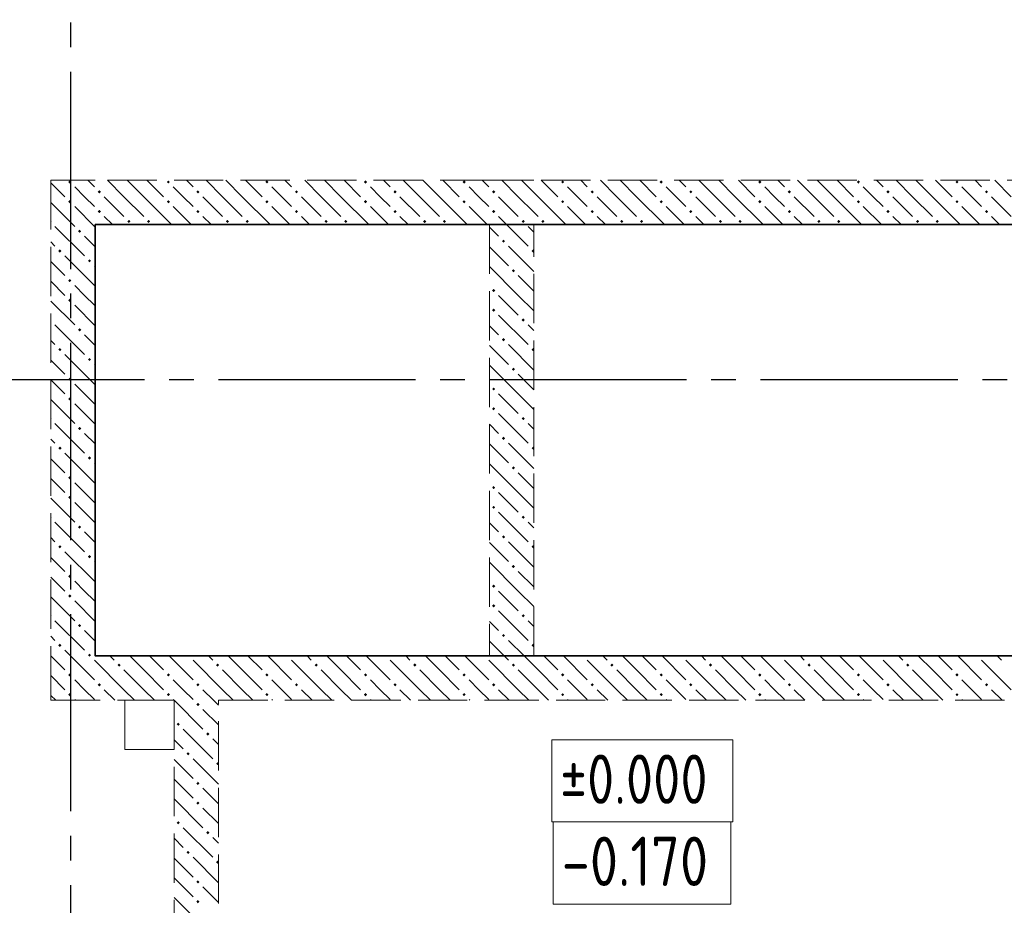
# Model space of a CAD drawing. Header units: millimetres. Extents: x 0 to 36258, y 0 to 42000.
# Tile 9 of 15: x 16118 to 20113, y 25418 to 29012. Entities that reach past the tile are written whole.
import ezdxf

# ---------------------------------------------------------------- set-up
doc = ezdxf.new("R2010")
doc.units = ezdxf.units.MM
doc.linetypes.add('______2', pattern=[270, 200, -70])
doc.linetypes.add('______5', pattern=[1100, 800, -100, 100, -100])
for name, color, linetype, lineweight in [('Высотные отметки', 7, 'Continuous', 25), ('Оси', 40, '______5', 18), ('Размерная выноска', 7, 'Continuous', 13)]:
    doc.layers.add(name, color=color, linetype=linetype, lineweight=lineweight)
doc.layers.add('ЖБ Перекрытие верхний уровень', color=7, linetype='Continuous', lineweight=25, true_color=0xe0e0ff)
doc.layers.add('ЖБ Стена верхний уровень', color=7, linetype='Continuous', lineweight=25, true_color=0x006e00)
doc.styles.add('GOST 2.304-81', font='txt')

msp = doc.modelspace()

# ---------------------------------------------------------------- hatches: boundary and pattern name
at = {"layer": 'ЖБ Стена верхний уровень', "linetype": 'Continuous', "lineweight": 18, "transparency": 33554687}
for points in [[(16314.5, 28353.1), (16321, 28359.6), (16327.5, 28353.1), (16321, 28346.6)], [(16714.5, 28353.1), (16721, 28359.6), (16727.5, 28353.1), (16721, 28346.6)], [(17114.5, 28353.1), (17121, 28359.6), (17127.5, 28353.1), (17121, 28346.6)], [(17514.5, 28353.1), (17521, 28359.6), (17527.5, 28353.1), (17521, 28346.6)], [(17914.5, 28353.1), (17921, 28359.6), (17927.5, 28353.1), (17921, 28346.6)], [(18314.5, 28353.1), (18321, 28359.6), (18327.4, 28353.1), (18321, 28346.6)], [(18714.5, 28353.1), (18721, 28359.6), (18727.4, 28353.1), (18721, 28346.6)], [(19114.5, 28353.1), (19121, 28359.6), (19127.4, 28353.1), (19121, 28346.6)], [(19514.5, 28353.1), (19521, 28359.6), (19527.4, 28353.1), (19521, 28346.6)], [(19914.5, 28353.1), (19921, 28359.6), (19927.4, 28353.1), (19921, 28346.6)], [(16434.5, 28313.1), (16440.9, 28319.6), (16447.4, 28313.1), (16440.9, 28306.6)], [(16834.5, 28313.1), (16840.9, 28319.6), (16847.4, 28313.1), (16840.9, 28306.6)], [(17234.5, 28313.1), (17240.9, 28319.6), (17247.4, 28313.1), (17240.9, 28306.6)], [(17634.5, 28313.1), (17640.9, 28319.6), (17647.4, 28313.1), (17640.9, 28306.6)], [(18034.5, 28313.1), (18040.9, 28319.6), (18047.4, 28313.1), (18040.9, 28306.6)], [(18434.5, 28313.1), (18440.9, 28319.6), (18447.4, 28313.1), (18440.9, 28306.6)], [(18834.5, 28313.1), (18840.9, 28319.6), (18847.4, 28313.1), (18840.9, 28306.6)], [(19234.5, 28313.1), (19240.9, 28319.6), (19247.4, 28313.1), (19240.9, 28306.6)], [(19634.5, 28313.1), (19640.9, 28319.6), (19647.4, 28313.1), (19640.9, 28306.6)], [(20034.5, 28313.1), (20040.9, 28319.6), (20047.4, 28313.1), (20040.9, 28306.6)], [(16314.5, 28273.1), (16321, 28279.6), (16327.5, 28273.1), (16321, 28266.6)], [(16714.5, 28273.1), (16721, 28279.6), (16727.5, 28273.1), (16721, 28266.6)], [(17114.5, 28273.1), (17121, 28279.6), (17127.5, 28273.1), (17121, 28266.6)], [(17514.5, 28273.1), (17521, 28279.6), (17527.5, 28273.1), (17521, 28266.6)], [(17914.5, 28273.1), (17921, 28279.6), (17927.5, 28273.1), (17921, 28266.6)], [(18314.5, 28273.1), (18321, 28279.6), (18327.4, 28273.1), (18321, 28266.6)], [(18714.5, 28273.1), (18721, 28279.6), (18727.4, 28273.1), (18721, 28266.6)], [(19114.5, 28273.1), (19121, 28279.6), (19127.4, 28273.1), (19121, 28266.6)], [(19514.5, 28273.1), (19521, 28279.6), (19527.4, 28273.1), (19521, 28266.6)], [(19914.5, 28273.1), (19921, 28279.6), (19927.4, 28273.1), (19921, 28266.6)], [(16434.5, 28233.1), (16440.9, 28239.6), (16447.4, 28233.1), (16440.9, 28226.6)], [(16834.5, 28233.1), (16840.9, 28239.6), (16847.4, 28233.1), (16840.9, 28226.6)], [(17234.5, 28233.1), (17240.9, 28239.6), (17247.4, 28233.1), (17240.9, 28226.6)], [(17634.5, 28233.1), (17640.9, 28239.6), (17647.4, 28233.1), (17640.9, 28226.6)], [(18034.5, 28233.1), (18040.9, 28239.6), (18047.4, 28233.1), (18040.9, 28226.6)], [(18434.5, 28233.1), (18440.9, 28239.6), (18447.4, 28233.1), (18440.9, 28226.6)], [(18834.5, 28233.1), (18840.9, 28239.6), (18847.4, 28233.1), (18840.9, 28226.6)], [(19234.5, 28233.1), (19240.9, 28239.6), (19247.4, 28233.1), (19240.9, 28226.6)], [(19634.5, 28233.1), (19640.9, 28239.6), (19647.4, 28233.1), (19640.9, 28226.6)], [(20034.5, 28233.1), (20040.9, 28239.6), (20047.4, 28233.1), (20040.9, 28226.6)], [(16244, 28196.6), (16247.4, 28193.1), (16244, 28189.7)], [(16554.4, 28193.1), (16560.9, 28199.6), (16567.4, 28193.1), (16560.9, 28186.6)], [(16634.5, 28193.1), (16640.9, 28199.6), (16647.4, 28193.1), (16640.9, 28186.6)], [(16954.4, 28193.1), (16960.9, 28199.6), (16967.4, 28193.1), (16960.9, 28186.6)], [(17034.5, 28193.1), (17040.9, 28199.6), (17047.4, 28193.1), (17040.9, 28186.6)], [(17354.4, 28193.1), (17360.9, 28199.6), (17367.4, 28193.1), (17360.9, 28186.6)], [(17434.5, 28193.1), (17440.9, 28199.6), (17447.4, 28193.1), (17440.9, 28186.6)], [(17754.4, 28193.1), (17760.9, 28199.6), (17767.4, 28193.1), (17760.9, 28186.6)], [(17834.5, 28193.1), (17840.9, 28199.6), (17847.4, 28193.1), (17840.9, 28186.6)], [(18154.4, 28193.1), (18160.9, 28199.6), (18167.4, 28193.1), (18160.9, 28186.6)], [(18234.5, 28193.1), (18240.9, 28199.6), (18247.4, 28193.1), (18240.9, 28186.6)], [(18554.4, 28193.1), (18560.9, 28199.6), (18567.4, 28193.1), (18560.9, 28186.6)], [(18634.5, 28193.1), (18640.9, 28199.6), (18647.4, 28193.1), (18640.9, 28186.6)], [(18954.4, 28193.1), (18960.9, 28199.6), (18967.4, 28193.1), (18960.9, 28186.6)], [(19034.5, 28193.1), (19040.9, 28199.6), (19047.4, 28193.1), (19040.9, 28186.6)], [(19354.4, 28193.1), (19360.9, 28199.6), (19367.4, 28193.1), (19360.9, 28186.6)], [(19434.5, 28193.1), (19440.9, 28199.6), (19447.4, 28193.1), (19440.9, 28186.6)], [(19754.4, 28193.1), (19760.9, 28199.6), (19767.4, 28193.1), (19760.9, 28186.6)], [(19834.5, 28193.1), (19840.9, 28199.6), (19847.4, 28193.1), (19840.9, 28186.6)], [(16354.4, 28153.1), (16360.9, 28159.6), (16367.4, 28153.1), (16360.9, 28146.6)], [(18074.5, 28113.1), (18081, 28119.6), (18087.5, 28113.1), (18081, 28106.6)], [(16274.5, 28073.1), (16281, 28079.6), (16287.5, 28073.1), (16281, 28066.6)], [(18194.5, 28073.1), (18201, 28079.6), (18204, 28076.6), (18204, 28069.7), (18201, 28066.6)], [(16394.5, 28033.1), (16401, 28039.6), (16407.5, 28033.1), (16401, 28026.6)], [(18114.5, 27993.1), (18121, 27999.6), (18127.5, 27993.1), (18121, 27986.6)], [(16314.5, 27953.1), (16321, 27959.6), (16327.5, 27953.1), (16321, 27946.6)], [(18034.5, 27913.1), (18040.9, 27919.6), (18047.4, 27913.1), (18040.9, 27906.6)], [(16314.5, 27873.1), (16321, 27879.6), (16327.5, 27873.1), (16321, 27866.6)], [(18034.5, 27833.1), (18040.9, 27839.6), (18047.4, 27833.1), (18040.9, 27826.6)], [(16244, 27796.6), (16247.4, 27793.1), (16244, 27789.7)], [(18154.4, 27793.1), (18160.9, 27799.6), (18167.4, 27793.1), (18160.9, 27786.6)], [(16354.4, 27753.1), (16360.9, 27759.6), (16367.4, 27753.1), (16360.9, 27746.6)], [(18074.5, 27713.1), (18081, 27719.6), (18087.5, 27713.1), (18081, 27706.6)], [(16274.5, 27673.1), (16281, 27679.6), (16287.5, 27673.1), (16281, 27666.6)], [(18194.5, 27673.1), (18201, 27679.6), (18204, 27676.6), (18204, 27669.7), (18201, 27666.6)], [(16394.5, 27633.1), (16401, 27639.6), (16407.5, 27633.1), (16401, 27626.6)], [(18114.5, 27593.1), (18121, 27599.6), (18127.5, 27593.1), (18121, 27586.6)], [(16314.5, 27553.1), (16321, 27559.6), (16327.5, 27553.1), (16321, 27546.6)], [(18034.5, 27513.1), (18040.9, 27519.6), (18047.4, 27513.1), (18040.9, 27506.6)], [(16314.5, 27473.1), (16321, 27479.6), (16327.5, 27473.1), (16321, 27466.6)], [(18034.5, 27433.1), (18040.9, 27439.6), (18047.4, 27433.1), (18040.9, 27426.6)], [(16244, 27396.6), (16247.4, 27393.1), (16244, 27389.7)], [(18154.4, 27393.1), (18160.9, 27399.6), (18167.4, 27393.1), (18160.9, 27386.6)], [(16354.4, 27353.1), (16360.9, 27359.6), (16367.4, 27353.1), (16360.9, 27346.6)], [(18074.5, 27313.1), (18081, 27319.6), (18087.5, 27313.1), (18081, 27306.6)], [(16274.5, 27273.1), (16281, 27279.6), (16287.5, 27273.1), (16281, 27266.6)], [(18194.5, 27273.1), (18201, 27279.6), (18204, 27276.6), (18204, 27269.7), (18201, 27266.6)], [(16394.5, 27233.1), (16401, 27239.6), (16407.5, 27233.1), (16401, 27226.6)], [(18114.5, 27193.1), (18121, 27199.6), (18127.5, 27193.1), (18121, 27186.6)], [(16314.5, 27153.1), (16321, 27159.6), (16327.5, 27153.1), (16321, 27146.6)], [(18034.5, 27113.1), (18040.9, 27119.6), (18047.4, 27113.1), (18040.9, 27106.6)], [(16314.5, 27073.1), (16321, 27079.6), (16327.5, 27073.1), (16321, 27066.6)], [(18034.5, 27033.1), (18040.9, 27039.6), (18047.4, 27033.1), (18040.9, 27026.6)], [(16244, 26996.6), (16247.4, 26993.1), (16244, 26989.7)], [(18154.4, 26993.1), (18160.9, 26999.6), (18167.4, 26993.1), (18160.9, 26986.6)], [(16354.4, 26953.1), (16360.9, 26959.6), (16367.4, 26953.1), (16360.9, 26946.6)], [(18074.5, 26913.1), (18081, 26919.6), (18087.5, 26913.1), (18081, 26906.6)], [(16274.5, 26873.1), (16281, 26879.6), (16287.5, 26873.1), (16281, 26866.6)], [(18194.5, 26873.1), (18201, 26879.6), (18204, 26876.6), (18204, 26869.7), (18201, 26866.6)], [(16394.5, 26833.1), (16401, 26839.6), (16407.5, 26833.1), (16401, 26826.6)], [(18114.5, 26793.1), (18121, 26799.6), (18127.5, 26793.1), (18121, 26786.6)], [(16314.5, 26753.1), (16321, 26759.6), (16327.5, 26753.1), (16321, 26746.6)], [(18034.5, 26713.1), (18040.9, 26719.6), (18047.4, 26713.1), (18040.9, 26706.6)], [(16314.5, 26673.1), (16321, 26679.6), (16327.5, 26673.1), (16321, 26666.6)], [(18034.5, 26633.1), (18040.9, 26639.6), (18047.4, 26633.1), (18040.9, 26626.6)], [(16244, 26596.6), (16247.4, 26593.1), (16244, 26589.7)], [(18154.4, 26593.1), (18160.9, 26599.6), (18167.4, 26593.1), (18160.9, 26586.6)], [(16354.4, 26553.1), (16360.9, 26559.6), (16367.4, 26553.1), (16360.9, 26546.6)], [(18074.5, 26513.1), (18081, 26519.6), (18087.5, 26513.1), (18081, 26506.6)], [(16274.5, 26473.1), (16281, 26479.6), (16287.5, 26473.1), (16281, 26466.6)], [(18194.5, 26473.1), (18201, 26479.6), (18204, 26476.6), (18204, 26469.7), (18201, 26466.6)], [(16394.5, 26433.1), (16401, 26439.6), (16407.5, 26433.1), (16404.3, 26430), (16397.6, 26430)], [(16404.3, 26430), (16401, 26426.6), (16397.6, 26430)], [(16804.3, 26430), (16801, 26426.6), (16797.6, 26430)], [(17204.3, 26430), (17201, 26426.6), (17197.6, 26430)], [(17604.3, 26430), (17601, 26426.6), (17597.6, 26430)], [(18004.3, 26430), (18001, 26426.6), (17997.6, 26430)], [(18404.3, 26430), (18401, 26426.6), (18397.6, 26430)], [(18804.3, 26430), (18801, 26426.6), (18797.6, 26430)], [(19204.3, 26430), (19201, 26426.6), (19197.6, 26430)], [(19604.3, 26430), (19601, 26426.6), (19597.6, 26430)], [(20004.3, 26430), (20001, 26426.6), (19997.6, 26430)], [(16514.5, 26393.1), (16521, 26399.6), (16527.5, 26393.1), (16521, 26386.6)], [(16914.5, 26393.1), (16921, 26399.6), (16927.5, 26393.1), (16921, 26386.6)], [(17314.5, 26393.1), (17321, 26399.6), (17327.5, 26393.1), (17321, 26386.6)], [(17714.5, 26393.1), (17721, 26399.6), (17727.5, 26393.1), (17721, 26386.6)], [(18114.5, 26393.1), (18121, 26399.6), (18127.5, 26393.1), (18121, 26386.6)], [(18514.5, 26393.1), (18521, 26399.6), (18527.4, 26393.1), (18521, 26386.6)], [(18914.5, 26393.1), (18921, 26399.6), (18927.4, 26393.1), (18921, 26386.6)], [(19314.5, 26393.1), (19321, 26399.6), (19327.4, 26393.1), (19321, 26386.6)], [(19714.5, 26393.1), (19721, 26399.6), (19727.4, 26393.1), (19721, 26386.6)], [(16314.5, 26353.1), (16321, 26359.6), (16327.5, 26353.1), (16321, 26346.6)], [(16714.5, 26353.1), (16721, 26359.6), (16727.5, 26353.1), (16721, 26346.6)], [(17114.5, 26353.1), (17121, 26359.6), (17127.5, 26353.1), (17121, 26346.6)], [(17514.5, 26353.1), (17521, 26359.6), (17527.5, 26353.1), (17521, 26346.6)], [(17914.5, 26353.1), (17921, 26359.6), (17927.5, 26353.1), (17921, 26346.6)], [(18314.5, 26353.1), (18321, 26359.6), (18327.4, 26353.1), (18321, 26346.6)], [(18714.5, 26353.1), (18721, 26359.6), (18727.4, 26353.1), (18721, 26346.6)], [(19114.5, 26353.1), (19121, 26359.6), (19127.4, 26353.1), (19121, 26346.6)], [(19514.5, 26353.1), (19521, 26359.6), (19527.4, 26353.1), (19521, 26346.6)], [(19914.5, 26353.1), (19921, 26359.6), (19927.4, 26353.1), (19921, 26346.6)], [(16434.5, 26313.1), (16440.9, 26319.6), (16447.4, 26313.1), (16440.9, 26306.6)], [(16834.5, 26313.1), (16840.9, 26319.6), (16847.4, 26313.1), (16840.9, 26306.6)], [(17234.5, 26313.1), (17240.9, 26319.6), (17247.4, 26313.1), (17240.9, 26306.6)], [(17634.5, 26313.1), (17640.9, 26319.6), (17647.4, 26313.1), (17640.9, 26306.6)], [(18034.5, 26313.1), (18040.9, 26319.6), (18047.4, 26313.1), (18040.9, 26306.6)], [(18434.5, 26313.1), (18440.9, 26319.6), (18447.4, 26313.1), (18440.9, 26306.6)], [(18834.5, 26313.1), (18840.9, 26319.6), (18847.4, 26313.1), (18840.9, 26306.6)], [(19234.5, 26313.1), (19240.9, 26319.6), (19247.4, 26313.1), (19240.9, 26306.6)], [(19634.5, 26313.1), (19640.9, 26319.6), (19647.4, 26313.1), (19640.9, 26306.6)], [(20034.5, 26313.1), (20040.9, 26319.6), (20047.4, 26313.1), (20040.9, 26306.6)], [(16314.5, 26273.1), (16321, 26279.6), (16327.5, 26273.1), (16321, 26266.6)], [(16714.5, 26273.1), (16721, 26279.6), (16727.5, 26273.1), (16721, 26266.6)], [(17114.5, 26273.1), (17121, 26279.6), (17127.5, 26273.1), (17121, 26266.6)], [(17514.5, 26273.1), (17521, 26279.6), (17527.5, 26273.1), (17521, 26266.6)], [(17914.5, 26273.1), (17921, 26279.6), (17927.5, 26273.1), (17921, 26266.6)], [(18314.5, 26273.1), (18321, 26279.6), (18327.4, 26273.1), (18321, 26266.6)], [(18714.5, 26273.1), (18721, 26279.6), (18727.4, 26273.1), (18721, 26266.6)], [(19114.5, 26273.1), (19121, 26279.6), (19127.4, 26273.1), (19121, 26266.6)], [(19514.5, 26273.1), (19521, 26279.6), (19527.4, 26273.1), (19521, 26266.6)], [(19914.5, 26273.1), (19921, 26279.6), (19927.4, 26273.1), (19921, 26266.6)], [(16834.5, 26233.1), (16840.9, 26239.6), (16847.4, 26233.1), (16840.9, 26226.6)], [(16754.4, 26153.1), (16760.9, 26159.6), (16767.4, 26153.1), (16760.9, 26146.6)], [(16874.5, 26113.1), (16881, 26119.6), (16887.5, 26113.1), (16881, 26106.6)], [(16794.5, 26033.1), (16801, 26039.6), (16807.5, 26033.1), (16801, 26026.6)], [(16914.5, 25993.1), (16921, 25999.6), (16924, 25996.6), (16924, 25989.7), (16921, 25986.6)], [(16834.5, 25913.1), (16840.9, 25919.6), (16847.4, 25913.1), (16840.9, 25906.6)], [(16834.5, 25833.1), (16840.9, 25839.6), (16847.4, 25833.1), (16840.9, 25826.6)], [(16754.4, 25753.1), (16760.9, 25759.6), (16767.4, 25753.1), (16760.9, 25746.6)], [(16874.5, 25713.1), (16881, 25719.6), (16887.5, 25713.1), (16881, 25706.6)], [(16794.5, 25633.1), (16801, 25639.6), (16807.5, 25633.1), (16801, 25626.6)], [(16914.5, 25593.1), (16921, 25599.6), (16924, 25596.6), (16924, 25589.7), (16921, 25586.6)], [(16834.5, 25513.1), (16840.9, 25519.6), (16847.4, 25513.1), (16840.9, 25506.6)], [(16834.5, 25433.1), (16840.9, 25439.6), (16847.4, 25433.1), (16840.9, 25426.6)]]:
    msp.add_hatch(color=7, dxfattribs=at).paths.add_polyline_path(points, flags=16)

# ---------------------------------------------------------------- linework, layer by layer
at = {"layer": 'Высотные отметки', "color": 253, "linetype": 'Continuous', "lineweight": 18, "true_color": 0xa0a0a0, "transparency": 33554687}
msp.add_lwpolyline([(18276.8, 25756.8), (19011.4, 25756.8), (19011.4, 26090.1), (18276.8, 26090.1), (18276.8, 25756.8)], dxfattribs=at)
at = {"layer": 'Высотные отметки', "color": 7, "linetype": 'Continuous', "lineweight": 18, "transparency": 33554687}
msp.add_lwpolyline([(18282.4, 25423.4), (19003.3, 25423.4), (19003.3, 25756.8), (18282.4, 25756.8), (18282.4, 25423.4)], dxfattribs=at)
at = {"layer": 'ЖБ Перекрытие верхний уровень', "color": 7, "linetype": 'Continuous', "lineweight": 18, "transparency": 33554687}
for p, q in [((20864, 28180), (16424, 28180)), ((16424, 28180), (16424, 26430)), ((16424, 26430), (20864, 26430)), ((16744, 26250), (16544, 26250)), ((16544, 26250), (16544, 26050)), ((16744, 26050), (16744, 26250)), ((16544, 26050), (16744, 26050))]:
    msp.add_line(p, q, dxfattribs=at)
at = {"layer": 'ЖБ Стена верхний уровень', "color": 251, "linetype": '______2', "lineweight": 13, "true_color": 0x656565, "transparency": 33554687}
for p, q in [((16424, 28360), (16244, 28360)), ((16244, 28360), (16244, 26430)), ((18024, 28360), (16424, 28360)), ((18204, 28360), (18024, 28360)), ((20864, 28360), (18204, 28360)), ((16424, 26430), (16424, 28180)), ((16424, 28180), (18024, 28180)), ((18024, 28180), (18024, 26430)), ((18204, 26430), (18204, 28180)), ((18204, 28180), (20864, 28180)), ((16244, 26430), (16244, 26250)), ((18024, 26430), (16424, 26430)), ((20864, 26430), (18204, 26430)), ((16244, 26250), (16744, 26250)), ((16744, 26250), (16744, 23720)), ((16924, 25155), (16924, 26250)), ((16924, 26250), (18024, 26250)), ((18024, 26250), (20864, 26250))]:
    msp.add_line(p, q, dxfattribs=at)
at = {"layer": 'ЖБ Стена верхний уровень', "color": 9, "linetype": 'Continuous', "lineweight": 18, "true_color": 0xc7c7c7, "transparency": 33554687}
for p, q in [((16244, 28350.1), (16301, 28293.1)), ((16381, 28293.1), (16340.9, 28333.1)), ((16394.1, 28360), (16421, 28333.1)), ((16540.9, 28293.1), (16474.1, 28360)), ((16554.1, 28360), (16621, 28293.1)), ((16634.1, 28360), (16701, 28293.1)), ((16781, 28293.1), (16740.9, 28333.1)), ((16794.1, 28360), (16821, 28333.1)), ((16940.9, 28293.1), (16874.1, 28360)), ((16954.1, 28360), (17021, 28293.1)), ((17034.1, 28360), (17101, 28293.1)), ((17181, 28293.1), (17140.9, 28333.1)), ((17194.1, 28360), (17221, 28333.1)), ((17340.9, 28293.1), (17274.1, 28360)), ((17354.1, 28360), (17421, 28293.1)), ((17434.1, 28360), (17501, 28293.1)), ((17581, 28293.1), (17540.9, 28333.1)), ((17594.1, 28360), (17621, 28333.1)), ((17740.9, 28293.1), (17674.1, 28360)), ((17754.1, 28360), (17821, 28293.1)), ((17834.1, 28360), (17901, 28293.1)), ((17981, 28293.1), (17940.9, 28333.1)), ((17994.1, 28360), (18021, 28333.1)), ((18140.9, 28293.1), (18074.1, 28360)), ((18154.1, 28360), (18204, 28310.1)), ((18234.1, 28360), (18301, 28293.1)), ((18381, 28293.1), (18340.9, 28333.1)), ((18394.1, 28360), (18421, 28333.1)), ((18540.9, 28293.1), (18474.1, 28360)), ((18554.1, 28360), (18621, 28293.1)), ((18634.1, 28360), (18701, 28293.1)), ((18781, 28293.1), (18740.9, 28333.1)), ((18794.1, 28360), (18821, 28333.1)), ((18940.9, 28293.1), (18874.1, 28360)), ((18954.1, 28360), (19021, 28293.1)), ((19034.1, 28360), (19101, 28293.1)), ((19181, 28293.1), (19140.9, 28333.1)), ((19194.1, 28360), (19221, 28333.1)), ((19340.9, 28293.1), (19274.1, 28360)), ((19354.1, 28360), (19421, 28293.1)), ((19434.1, 28360), (19501, 28293.1)), ((19581, 28293.1), (19540.9, 28333.1)), ((19594.1, 28360), (19621, 28333.1)), ((19740.9, 28293.1), (19674.1, 28360)), ((19754.1, 28360), (19821, 28293.1)), ((19834.1, 28360), (19901, 28293.1)), ((19981, 28293.1), (19940.9, 28333.1)), ((19994.1, 28360), (20021, 28333.1)), ((20140.9, 28293.1), (20074.1, 28360)), ((16421, 28253.1), (16381, 28293.1)), ((16460.9, 28293.1), (16540.9, 28213.1)), ((16540.9, 28293.1), (16621, 28213.1)), ((16621, 28293.1), (16734.1, 28180)), ((16821, 28253.1), (16781, 28293.1)), ((16860.9, 28293.1), (16940.9, 28213.1)), ((16940.9, 28293.1), (17021, 28213.1)), ((17021, 28293.1), (17134.1, 28180)), ((17221, 28253.1), (17181, 28293.1)), ((17260.9, 28293.1), (17340.9, 28213.1)), ((17340.9, 28293.1), (17421, 28213.1)), ((17421, 28293.1), (17534.1, 28180)), ((17621, 28253.1), (17581, 28293.1)), ((17660.9, 28293.1), (17740.9, 28213.1)), ((17740.9, 28293.1), (17821, 28213.1)), ((17821, 28293.1), (17934.1, 28180)), ((18021, 28253.1), (17981, 28293.1)), ((18060.9, 28293.1), (18140.9, 28213.1)), ((18140.9, 28293.1), (18204, 28230.1)), ((18204, 28310.1), (18221, 28293.1)), ((18221, 28293.1), (18334.1, 28180)), ((18421, 28253.1), (18381, 28293.1)), ((18460.9, 28293.1), (18540.9, 28213.1)), ((18540.9, 28293.1), (18621, 28213.1)), ((18621, 28293.1), (18734.1, 28180)), ((18821, 28253.1), (18781, 28293.1)), ((18860.9, 28293.1), (18940.9, 28213.1)), ((18940.9, 28293.1), (19021, 28213.1)), ((19021, 28293.1), (19134.1, 28180)), ((19221, 28253.1), (19181, 28293.1)), ((19260.9, 28293.1), (19340.9, 28213.1)), ((19340.9, 28293.1), (19421, 28213.1)), ((19421, 28293.1), (19534.1, 28180)), ((19621, 28253.1), (19581, 28293.1)), ((19660.9, 28293.1), (19740.9, 28213.1)), ((19740.9, 28293.1), (19821, 28213.1)), ((19821, 28293.1), (19934.1, 28180)), ((20021, 28253.1), (19981, 28293.1)), ((20060.9, 28293.1), (20140.9, 28213.1)), ((16244, 28270.1), (16340.9, 28173.1)), ((16340.9, 28253.1), (16424, 28170.1)), ((16740.9, 28253.1), (16814.1, 28180)), ((17140.9, 28253.1), (17214.1, 28180)), ((17540.9, 28253.1), (17614.1, 28180)), ((17940.9, 28253.1), (18014.1, 28180)), ((18340.9, 28253.1), (18414.1, 28180)), ((18740.9, 28253.1), (18814.1, 28180)), ((19140.9, 28253.1), (19214.1, 28180)), ((19540.9, 28253.1), (19614.1, 28180)), ((19940.9, 28253.1), (20014.1, 28180)), ((16460.9, 28213.1), (16494.1, 28180)), ((16860.9, 28213.1), (16894.1, 28180)), ((17260.9, 28213.1), (17294.1, 28180)), ((17660.9, 28213.1), (17694.1, 28180)), ((18060.9, 28213.1), (18181, 28093.1)), ((18204, 28230.1), (18221, 28213.1)), ((18460.9, 28213.1), (18494.1, 28180)), ((18860.9, 28213.1), (18894.1, 28180)), ((19260.9, 28213.1), (19294.1, 28180)), ((19660.9, 28213.1), (19694.1, 28180)), ((20060.9, 28213.1), (20094.1, 28180)), ((16260.9, 28173.1), (16381, 28053.1)), ((18024, 28170.1), (18060.9, 28133.1)), ((18204, 28150.1), (18181, 28173.1)), ((16381, 28133.1), (16424, 28090.1)), ((16260.9, 28093.1), (16244, 28110.1)), ((18024, 28090.1), (18101, 28013.1)), ((18204, 27990.1), (18101, 28093.1)), ((16301, 28053.1), (16421, 27933.1)), ((16244, 28030.1), (16301, 27973.1)), ((16424, 28010.1), (16421, 28013.1)), ((18140.9, 27893.1), (18024, 28010.1)), ((18140.9, 27973.1), (18204, 27910.1)), ((16244, 27950.1), (16301, 27893.1)), ((16381, 27893.1), (16340.9, 27933.1)), ((16421, 27853.1), (16381, 27893.1)), ((18060.9, 27893.1), (18140.9, 27813.1)), ((18140.9, 27893.1), (18204, 27830.1)), ((16244, 27870.1), (16340.9, 27773.1)), ((16340.9, 27853.1), (16424, 27770.1)), ((18060.9, 27813.1), (18181, 27693.1)), ((16260.9, 27773.1), (16381, 27653.1)), ((18024, 27770.1), (18060.9, 27733.1)), ((18204, 27750.1), (18181, 27773.1)), ((16381, 27733.1), (16424, 27690.1)), ((16260.9, 27693.1), (16244, 27710.1)), ((18024, 27690.1), (18101, 27613.1)), ((18204, 27590.1), (18101, 27693.1)), ((16301, 27653.1), (16421, 27533.1)), ((16244, 27630.1), (16301, 27573.1)), ((16424, 27610.1), (16421, 27613.1)), ((18140.9, 27493.1), (18024, 27610.1)), ((18140.9, 27573.1), (18204, 27510.1)), ((16244, 27550.1), (16301, 27493.1)), ((16381, 27493.1), (16340.9, 27533.1)), ((16421, 27453.1), (16381, 27493.1)), ((18060.9, 27493.1), (18140.9, 27413.1)), ((18140.9, 27493.1), (18204, 27430.1)), ((16244, 27470.1), (16340.9, 27373.1)), ((16340.9, 27453.1), (16424, 27370.1)), ((18060.9, 27413.1), (18181, 27293.1)), ((16260.9, 27373.1), (16381, 27253.1)), ((18024, 27370.1), (18060.9, 27333.1)), ((18204, 27350.1), (18181, 27373.1)), ((16381, 27333.1), (16424, 27290.1)), ((16260.9, 27293.1), (16244, 27310.1)), ((18024, 27290.1), (18101, 27213.1)), ((18204, 27190.1), (18101, 27293.1)), ((16301, 27253.1), (16421, 27133.1)), ((16244, 27230.1), (16301, 27173.1)), ((16424, 27210.1), (16421, 27213.1)), ((18140.9, 27093.1), (18024, 27210.1)), ((18140.9, 27173.1), (18204, 27110.1)), ((16244, 27150.1), (16301, 27093.1)), ((16381, 27093.1), (16340.9, 27133.1)), ((16421, 27053.1), (16381, 27093.1)), ((18060.9, 27093.1), (18140.9, 27013.1)), ((18140.9, 27093.1), (18204, 27030.1)), ((16244, 27070.1), (16340.9, 26973.1)), ((16340.9, 27053.1), (16424, 26970.1)), ((18060.9, 27013.1), (18181, 26893.1)), ((16260.9, 26973.1), (16381, 26853.1)), ((18024, 26970.1), (18060.9, 26933.1)), ((18204, 26950.1), (18181, 26973.1)), ((16381, 26933.1), (16424, 26890.1)), ((16260.9, 26893.1), (16244, 26910.1)), ((18024, 26890.1), (18101, 26813.1)), ((18204, 26790.1), (18101, 26893.1)), ((16301, 26853.1), (16421, 26733.1)), ((16244, 26830.1), (16301, 26773.1)), ((16424, 26810.1), (16421, 26813.1)), ((18140.9, 26693.1), (18024, 26810.1)), ((18140.9, 26773.1), (18204, 26710.1)), ((16244, 26750.1), (16301, 26693.1)), ((16381, 26693.1), (16340.9, 26733.1)), ((16421, 26653.1), (16381, 26693.1)), ((18060.9, 26693.1), (18140.9, 26613.1)), ((18140.9, 26693.1), (18204, 26630.1)), ((16244, 26670.1), (16340.9, 26573.1)), ((16340.9, 26653.1), (16424, 26570.1)), ((18060.9, 26613.1), (18181, 26493.1)), ((16260.9, 26573.1), (16381, 26453.1)), ((18024, 26570.1), (18060.9, 26533.1)), ((18204, 26550.1), (18181, 26573.1)), ((16381, 26533.1), (16424, 26490.1)), ((16260.9, 26493.1), (16244, 26510.1)), ((18024, 26490.1), (18084.1, 26430)), ((18164.1, 26430), (18101, 26493.1)), ((16301, 26453.1), (16324.1, 26430)), ((16244, 26430.1), (16244.1, 26430)), ((16244.1, 26430), (16301, 26373.1)), ((16324.1, 26430), (16421, 26333.1)), ((16540.9, 26293.1), (16421, 26413.1)), ((16484.1, 26430), (16501, 26413.1)), ((16621, 26373.1), (16564.1, 26430)), ((16644.1, 26430), (16701, 26373.1)), ((16724.1, 26430), (16821, 26333.1)), ((16940.9, 26293.1), (16821, 26413.1)), ((16884.1, 26430), (16901, 26413.1)), ((17021, 26373.1), (16964.1, 26430)), ((17044.1, 26430), (17101, 26373.1)), ((17124.1, 26430), (17221, 26333.1)), ((17340.9, 26293.1), (17221, 26413.1)), ((17284.1, 26430), (17301, 26413.1)), ((17421, 26373.1), (17364.1, 26430)), ((17444.1, 26430), (17501, 26373.1)), ((17524.1, 26430), (17621, 26333.1)), ((17740.9, 26293.1), (17621, 26413.1)), ((17684.1, 26430), (17701, 26413.1)), ((17821, 26373.1), (17764.1, 26430)), ((17844.1, 26430), (17901, 26373.1)), ((17924.1, 26430), (18021, 26333.1)), ((18024, 26410.1), (18021, 26413.1)), ((18140.9, 26293.1), (18024, 26410.1)), ((18084.1, 26430), (18101, 26413.1)), ((18221, 26373.1), (18164.1, 26430)), ((18244.1, 26430), (18301, 26373.1)), ((18324.1, 26430), (18421, 26333.1)), ((18540.9, 26293.1), (18421, 26413.1)), ((18484.1, 26430), (18501, 26413.1)), ((18621, 26373.1), (18564.1, 26430)), ((18644.1, 26430), (18701, 26373.1)), ((18724.1, 26430), (18821, 26333.1)), ((18940.9, 26293.1), (18821, 26413.1)), ((18884.1, 26430), (18901, 26413.1)), ((19021, 26373.1), (18964.1, 26430)), ((19044.1, 26430), (19101, 26373.1)), ((19124.1, 26430), (19221, 26333.1)), ((19340.9, 26293.1), (19221, 26413.1)), ((19284.1, 26430), (19301, 26413.1)), ((19421, 26373.1), (19364.1, 26430)), ((19444.1, 26430), (19501, 26373.1)), ((19524.1, 26430), (19621, 26333.1)), ((19740.9, 26293.1), (19621, 26413.1)), ((19684.1, 26430), (19701, 26413.1)), ((19821, 26373.1), (19764.1, 26430)), ((19844.1, 26430), (19901, 26373.1)), ((19924.1, 26430), (20021, 26333.1)), ((20140.9, 26293.1), (20021, 26413.1)), ((20084.1, 26430), (20101, 26413.1)), ((16540.9, 26373.1), (16621, 26293.1)), ((16621, 26373.1), (16701, 26293.1)), ((16940.9, 26373.1), (17021, 26293.1)), ((17021, 26373.1), (17101, 26293.1)), ((17340.9, 26373.1), (17421, 26293.1)), ((17421, 26373.1), (17501, 26293.1)), ((17740.9, 26373.1), (17821, 26293.1)), ((17821, 26373.1), (17901, 26293.1)), ((18140.9, 26373.1), (18221, 26293.1)), ((18221, 26373.1), (18301, 26293.1)), ((18540.9, 26373.1), (18621, 26293.1)), ((18621, 26373.1), (18701, 26293.1)), ((18940.9, 26373.1), (19021, 26293.1)), ((19021, 26373.1), (19101, 26293.1)), ((19340.9, 26373.1), (19421, 26293.1)), ((19421, 26373.1), (19501, 26293.1)), ((19740.9, 26373.1), (19821, 26293.1)), ((19821, 26373.1), (19901, 26293.1)), ((16244, 26350.1), (16301, 26293.1)), ((16381, 26293.1), (16340.9, 26333.1)), ((16781, 26293.1), (16740.9, 26333.1)), ((17181, 26293.1), (17140.9, 26333.1)), ((17581, 26293.1), (17540.9, 26333.1)), ((17981, 26293.1), (17940.9, 26333.1)), ((18381, 26293.1), (18340.9, 26333.1)), ((18781, 26293.1), (18740.9, 26333.1)), ((19181, 26293.1), (19140.9, 26333.1)), ((19581, 26293.1), (19540.9, 26333.1)), ((19981, 26293.1), (19940.9, 26333.1)), ((16421, 26253.1), (16381, 26293.1)), ((16460.9, 26293.1), (16504.1, 26250)), ((16540.9, 26293.1), (16584.1, 26250)), ((16621, 26293.1), (16664.1, 26250)), ((16821, 26253.1), (16781, 26293.1)), ((16860.9, 26293.1), (16904.1, 26250)), ((16940.9, 26293.1), (16984.1, 26250)), ((17021, 26293.1), (17064.1, 26250)), ((17221, 26253.1), (17181, 26293.1)), ((17260.9, 26293.1), (17304.1, 26250)), ((17340.9, 26293.1), (17384.1, 26250)), ((17421, 26293.1), (17464.1, 26250)), ((17621, 26253.1), (17581, 26293.1)), ((17660.9, 26293.1), (17704.1, 26250)), ((17740.9, 26293.1), (17784.1, 26250)), ((17821, 26293.1), (17864.1, 26250)), ((18021, 26253.1), (17981, 26293.1)), ((18060.9, 26293.1), (18104.1, 26250)), ((18140.9, 26293.1), (18184.1, 26250)), ((18221, 26293.1), (18264.1, 26250)), ((18421, 26253.1), (18381, 26293.1)), ((18460.9, 26293.1), (18504.1, 26250)), ((18540.9, 26293.1), (18584.1, 26250)), ((18621, 26293.1), (18664.1, 26250)), ((18821, 26253.1), (18781, 26293.1)), ((18860.9, 26293.1), (18904.1, 26250)), ((18940.9, 26293.1), (18984.1, 26250)), ((19021, 26293.1), (19064.1, 26250)), ((19221, 26253.1), (19181, 26293.1)), ((19260.9, 26293.1), (19304.1, 26250)), ((19340.9, 26293.1), (19384.1, 26250)), ((19421, 26293.1), (19464.1, 26250)), ((19621, 26253.1), (19581, 26293.1)), ((19660.9, 26293.1), (19704.1, 26250)), ((19740.9, 26293.1), (19784.1, 26250)), ((19821, 26293.1), (19864.1, 26250)), ((20021, 26253.1), (19981, 26293.1)), ((20060.9, 26293.1), (20104.1, 26250)), ((16244, 26270.1), (16264.1, 26250)), ((16340.9, 26253.1), (16344.1, 26250)), ((16740.9, 26253.1), (16744.1, 26250)), ((16744.1, 26250), (16860.9, 26133.1)), ((16904.1, 26250), (16924, 26230.1)), ((17140.9, 26253.1), (17144.1, 26250)), ((17540.9, 26253.1), (17544.1, 26250)), ((17940.9, 26253.1), (17944.1, 26250)), ((18340.9, 26253.1), (18344.1, 26250)), ((18740.9, 26253.1), (18744.1, 26250)), ((19140.9, 26253.1), (19144.1, 26250)), ((19540.9, 26253.1), (19544.1, 26250)), ((19940.9, 26253.1), (19944.1, 26250)), ((16860.9, 26213.1), (16924, 26150.1)), ((16781, 26133.1), (16901, 26013.1)), ((16744, 26090.1), (16781, 26053.1)), ((16924, 26070.1), (16901, 26093.1)), ((16744, 26010.1), (16821, 25933.1)), ((16924, 25910.1), (16821, 26013.1)), ((16781, 25893.1), (16744, 25930.1)), ((16821, 25853.1), (16781, 25893.1)), ((16860.9, 25893.1), (16924, 25830.1)), ((16744, 25850.1), (16860.9, 25733.1)), ((16860.9, 25813.1), (16924, 25750.1)), ((16781, 25733.1), (16901, 25613.1)), ((16744, 25690.1), (16781, 25653.1)), ((16924, 25670.1), (16901, 25693.1)), ((16744, 25610.1), (16821, 25533.1)), ((16924, 25510.1), (16821, 25613.1)), ((16781, 25493.1), (16744, 25530.1)), ((16821, 25453.1), (16781, 25493.1)), ((16860.9, 25493.1), (16924, 25430.1)), ((16744, 25450.1), (16860.9, 25333.1))]:
    msp.add_line(p, q, dxfattribs=at)
at = {"layer": 'Оси', "color": 8, "linetype": '______5', "lineweight": -3, "transparency": 33554687}
for p, q in [((16324, 38700), (16324, 14930)), ((26524, 27550), (3600, 27550))]:
    msp.add_line(p, q, dxfattribs=at)
at = {"layer": 'Размерная выноска', "color": 7, "linetype": 'Continuous', "lineweight": 35, "transparency": 33554687}
msp.add_lwpolyline([(16424, 28180), (20864, 28180), (20864, 26430), (16424, 26430), (16424, 28180)], dxfattribs=at)

# ---------------------------------------------------------------- texts
at = {"layer": 'Высотные отметки', "color": 253, "linetype": 'Continuous', "lineweight": 18, "true_color": 0xa0a0a0, "transparency": 33554687, "insert": (18310.1, 25830.1), "char_height": 200, "width": 767.804, "attachment_point": 7, "style": 'GOST 2.304-81'}
msp.add_mtext('%%p0.000', dxfattribs=at)
at = {"layer": 'Высотные отметки', "color": 7, "linetype": 'Continuous', "lineweight": 18, "transparency": 33554687, "insert": (18317.1, 25496.8), "char_height": 200, "width": 755.406, "attachment_point": 7, "style": 'GOST 2.304-81'}
msp.add_mtext('\\W1.04;-0.170', dxfattribs=at)

doc.saveas('drawing.dxf')
